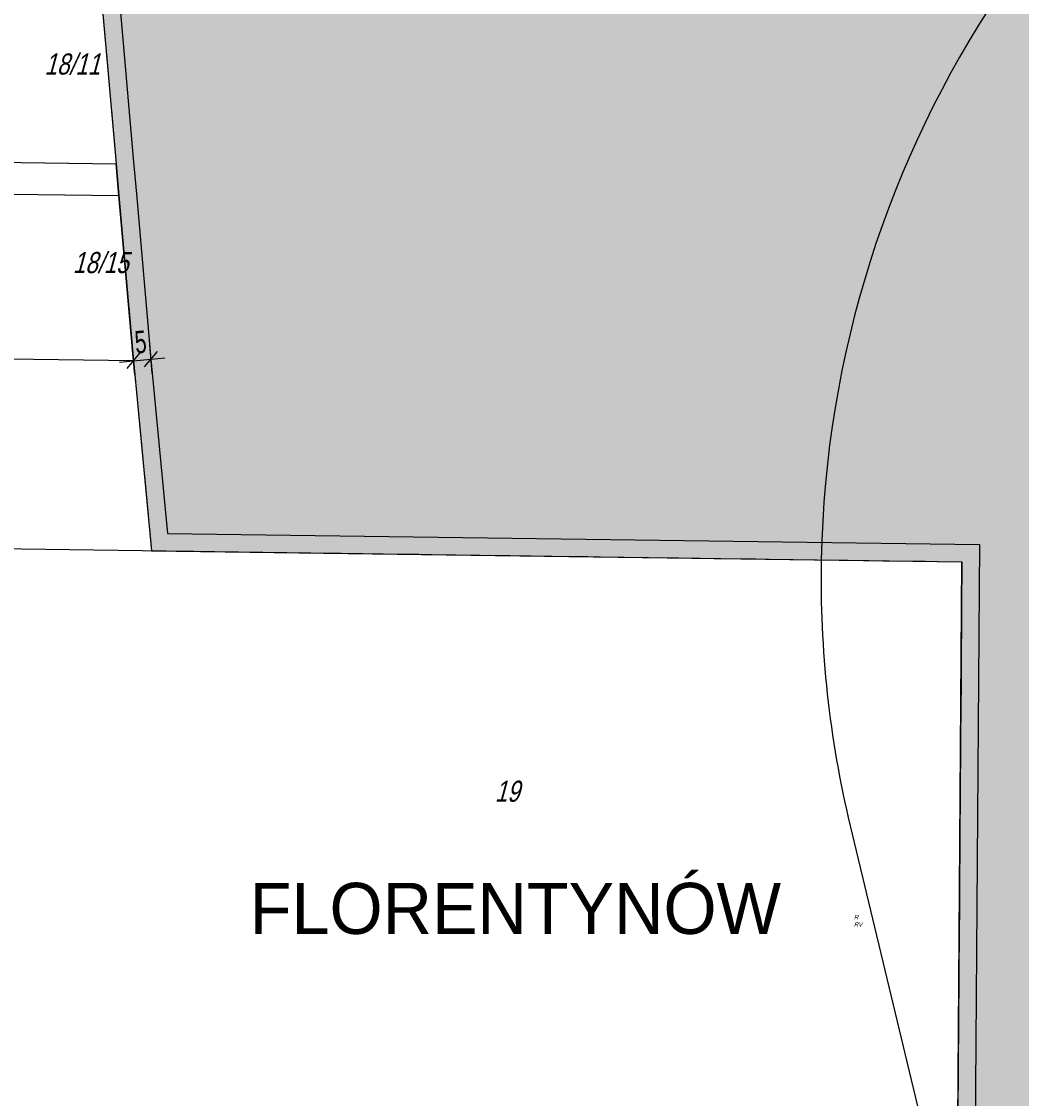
# Model space of a CAD drawing. Header units: metres. Extents: x 6582395 to 6583921, y 5752654 to 5753685.
# Tile 19 of 42: x 6583144 to 6583428, y 5753026 to 5753332. Entities that reach past the tile are written whole.
import ezdxf
from ezdxf.enums import TextEntityAlignment as Align

# ---------------------------------------------------------------- set-up
doc = ezdxf.new("R2010")
doc.units = ezdxf.units.M
doc.header["$LTSCALE"] = 2
doc.linetypes.add('GESTRICHELTX2', pattern=[8, 6, -2])
for name, color, linetype in [('209-Opis konturu klasyfikacyjnego', 7, 'Continuous'), ('210-Oznaczenie użytku', 7, 'Continuous'), ('211-Nr działki', 7, 'Continuous'), ('219-Linia granicy', 7, 'Continuous'), ('granica opracowania', 7, 'Continuous'), ('linie rozgraniczajace teren', 237, 'Continuous'), ('napisy pozostałe', 7, 'Continuous'), ('PEf', 68, 'Continuous'), ('strefa nalotów', 7, 'Continuous'), ('strefa OD PEf', 7, 'Continuous'), ('wymiarowanie', 7, 'Continuous')]:
    doc.layers.add(name, color=color, linetype=linetype)
doc.styles.add('STIL16', font='txt')
doc.styles.add('STIL16_F', font='txt')
doc.styles.add('STIL4', font='txt')
doc.linetypes.add('STRAßENBAHN', pattern='A,3,[5,014 Plan fotowoltaika Florentynow Mariampol zal 1.shx,S=0.033333,R=0,X=0,Y=0],1,[6,014 Plan fotowoltaika Florentynow Mariampol zal 1.shx,S=0.033333,R=0,X=0,Y=0]', length=4)
doc.linetypes.add('UMGRENZUNG', pattern='A,2,-1.5,[4,014 Plan fotowoltaika Florentynow Mariampol zal 1.shx,S=0.05,R=0,X=0,Y=0],-1.5', length=5)
doc.linetypes.add('UMGRENZUNG1', pattern='A,1,1.5,[7,014 Plan fotowoltaika Florentynow Mariampol zal 1.shx,S=0.05,R=0,X=0,Y=0],1.5', length=4)

# ---------------------------------------------------------------- blocks, each defined once
blk = doc.blocks.new('*B62')
at = {"layer": 'wymiarowanie', "color": 7, "linetype": 'Continuous'}
for p, q in [((0.36, -3.98), (-0.36, 3.98)), ((5.34, -3.53), (4.61, 4.44)), ((-3.98, -0.36), (0, 0)), ((-1.81, -2.17), (1.81, 2.17)), ((0, 0), (4.98, 0.46)), ((3.17, -1.72), (6.79, 2.63)), ((4.98, 0.46), (8.96, 0.82))]:
    blk.add_line(p, q, dxfattribs=at)
at = {"layer": 'wymiarowanie', "color": 7, "style": 'STIL16', "width": 0.7}
blk.add_text('5', height=6.36, rotation=5.2321, dxfattribs=at).set_placement((2.31, 2.22), align=Align.CENTER)

msp = doc.modelspace()

# ---------------------------------------------------------------- hatches: boundary and pattern name
at = {"layer": 'PEf', "linetype": 'Continuous'}
msp.add_hatch(color=145, dxfattribs=at).paths.add_polyline_path([(6583146.68, 5753547.28), (6583568.4, 5753542.12), (6583578.52, 5753492), (6583467.45, 5753498.63), (6583464.65, 5753469.93), (6583463.86, 5753440.1), (6583466.62, 5753361.74), (6583609.36, 5753359.83), (6583631.84, 5753274.16), (6583677.42, 5753085.76), (6583738.62, 5752963.36), (6583795.74, 5752847.31), (6583823.59, 5752723.63), (6583290.14, 5752729.3), (6583290.53, 5752760.61), (6583290.63, 5752768.61), (6583291.01, 5752800.12), (6583220.45, 5752800.96), (6583216.04, 5752801.01), (6583211.82, 5752831.63), (6583206.87, 5752898.96), (6583201.28, 5752966.38), (6583198.05, 5752998.69), (6583409.66, 5752995.78), (6583411.04, 5753178.77), (6583180.57, 5753181.92), (6583175.42, 5753235.92), (6583171.29, 5753282.96), (6583170.49, 5753291.98), (6583166.37, 5753339.02), (6583162.07, 5753388.08), (6583161.28, 5753397.08), (6583157.14, 5753444.15)], flags=16)

# ---------------------------------------------------------------- linework, layer by layer
at = {"layer": '219-Linia granicy', "color": 7, "linetype": 'Continuous'}
for p, q in [((6583166.37, 5753339.02), (6583170.49, 5753291.98)), ((6583135, 5753292.41), (6583170.49, 5753291.98)), ((6583171.29, 5753282.96), (6583170.49, 5753291.98)), ((6583140.5, 5753283.34), (6583171.29, 5753282.96)), ((6583175.42, 5753235.92), (6583171.29, 5753282.96)), ((6583175.42, 5753235.92), (6583139.92, 5753236.35)), ((6583076.15, 5753183.34), (6583411.04, 5753178.77)), ((6583409.66, 5752995.78), (6583411.04, 5753178.77))]:
    msp.add_line(p, q, dxfattribs=at)
at = {"layer": 'granica opracowania', "color": 241, "linetype": 'GESTRICHELTX2'}
msp.add_line((6583175.42, 5753235.92), (6583180.57, 5753181.92), dxfattribs=at)
for points in [[(6583157.14, 5753444.15), (6583161.28, 5753397.08), (6583162.07, 5753388.08), (6583166.37, 5753339.02), (6583170.49, 5753291.98), (6583171.29, 5753282.96), (6583175.42, 5753235.92)], [(6583180.57, 5753181.92), (6583411.04, 5753178.77), (6583409.66, 5752995.78), (6583198.05, 5752998.69)]]:
    msp.add_lwpolyline(points, dxfattribs=at)
at = {"layer": 'linie rozgraniczajace teren', "color": 238, "linetype": 'Continuous'}
msp.add_line((6583175.42, 5753235.92), (6583180.57, 5753181.92), dxfattribs=at)
for points in [[(6583157.14, 5753444.15), (6583161.28, 5753397.08), (6583162.07, 5753388.08), (6583166.37, 5753339.02), (6583170.49, 5753291.98), (6583171.29, 5753282.96), (6583175.42, 5753235.92)], [(6583180.57, 5753181.92), (6583411.04, 5753178.77), (6583409.66, 5752995.78), (6583198.05, 5752998.69)]]:
    msp.add_lwpolyline(points, dxfattribs=at)
at = {"layer": 'strefa nalotów', "color": 237, "linetype": 'STRAßENBAHN'}
msp.add_line((6583379.27, 5753103.68), (6583401.29, 5753011.91), dxfattribs=at)
at = {"layer": 'strefa nalotów', "color": 237, "linetype": 'UMGRENZUNG'}
msp.add_arc((6583670.98, 5753173.7), 300, 113.6273, 178.9274, dxfattribs=at)
at = {"layer": 'strefa nalotów', "color": 237, "linetype": 'STRAßENBAHN'}
msp.add_arc((6583670.98, 5753173.7), 300, 178.9274, 193.4973, dxfattribs=at)
at = {"layer": 'strefa OD PEf', "color": 48, "linetype": 'UMGRENZUNG1'}
msp.add_lwpolyline([(6583734.14, 5752961.13), (6583672.69, 5753084.03), (6583626.99, 5753272.94), (6583605.49, 5753354.88), (6583461.77, 5753356.8), (6583460.65, 5753393.19), (6583458.86, 5753440.07), (6583459.66, 5753470.24), (6583462.94, 5753503.91), (6583572.33, 5753497.38), (6583564.3, 5753537.17), (6583152.22, 5753542.21), (6583162.12, 5753444.62), (6583166.26, 5753397.52), (6583167.05, 5753388.52), (6583171.35, 5753339.46), (6583175.47, 5753292.42), (6583176.27, 5753283.4), (6583180.4, 5753236.38), (6583185.12, 5753186.85), (6583416.08, 5753183.7), (6583414.62, 5752990.71)], dxfattribs=at)

# ---------------------------------------------------------------- block references
at = {"layer": 'wymiarowanie'}
msp.add_blockref('*B62', (6583175.42, 5753235.92), dxfattribs=at)

# ---------------------------------------------------------------- texts
at = {"layer": '209-Opis konturu klasyfikacyjnego', "color": 3, "style": 'STIL4', "oblique": 15, "width": 0.9}
msp.add_text('RV', height=1.25, dxfattribs=at).set_placement((6583380.31, 5753074.95))
msp.add_text('RV', height=1.25, dxfattribs=at).set_placement((6583380.31, 5753074.95))
msp.add_text('RV', height=1.25, dxfattribs=at).set_placement((6583380.31, 5753074.95))
at = {"layer": '210-Oznaczenie użytku', "color": 3, "style": 'STIL4', "oblique": 15, "width": 0.9}
msp.add_text('R', height=1.25, dxfattribs=at).set_placement((6583380.31, 5753077.05))
msp.add_text('R', height=1.25, dxfattribs=at).set_placement((6583380.31, 5753077.05))
msp.add_text('R', height=1.25, dxfattribs=at).set_placement((6583380.31, 5753077.05))
at = {"layer": '211-Nr działki', "color": 7, "style": 'STIL4', "oblique": 15, "width": 0.7875}
for s, p in [('18/11', (6583150.1, 5753317.34)), ('18/15', (6583158.16, 5753260.87)), ('19', (6583278.17, 5753110.5))]:
    msp.add_text(s, height=6, dxfattribs=at).set_placement(p)
at = {"layer": 'napisy pozostałe', "color": 7, "style": 'STIL16_F'}
msp.add_text('FLORENTYNÓW', height=14.5273, dxfattribs=at).set_placement((6583208.51, 5753072.91))

doc.saveas('drawing.dxf')
